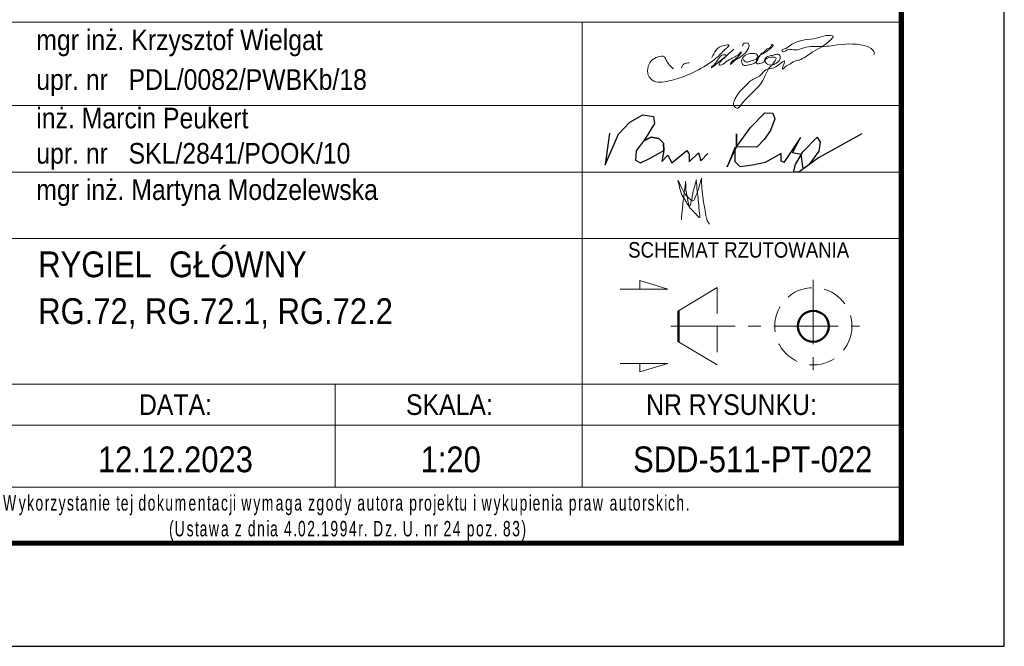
# Model space of a CAD drawing. Header units: millimetres. Extents: x 3528 to 4122, y 12044 to 12491.
# Tile 40 of 58: x 4026 to 4122, y 12044 to 12105. Entities that reach past the tile are written whole.
import ezdxf
from ezdxf.enums import TextEntityAlignment as Align

# ---------------------------------------------------------------- set-up
doc = ezdxf.new("R2010")
doc.units = ezdxf.units.MM
doc.header["$LTSCALE"] = 10
doc.linetypes.add('HIDDEN', pattern=[0.375, 0.25, -0.125])
doc.linetypes.add('MITTE', pattern=[2, 1.25, -0.25, 0.25, -0.25])
doc.layers.add('_FORMATKA', color=8, linetype='Continuous', plot=False)
for name, color, linetype, lineweight in [('_RAMKA', 7, 'Continuous', 35), ('PS_DIM', 4, 'Continuous', 13), ('PS_Hidden', 2, 'HIDDEN', 9), ('PS_MIDLINE', 5, 'MITTE', 13), ('PS_Pos', 1, 'Continuous', 15), ('PS_SOLID', 7, 'Continuous', 30), ('PS_TEXT', 3, 'Continuous', 18)]:
    doc.layers.add(name, color=color, linetype=linetype, lineweight=lineweight)
doc.layers.add('_tabelka', color=7, linetype='Continuous')
doc.styles.add('gil', font='txt', dxfattribs={"width": 0.9})

# ---------------------------------------------------------------- blocks, each defined once
blk = doc.blocks.new('A$C077725B1')
at = {"layer": 'PS_SOLID', "color": 5, "lineweight": 25}
for points in [[(26.25, 3.91), (21.8, 1.47), (19.81, 0), (19.26, 0), (19.47, 0.79), (20.21, 2.08), (21.68, 3.55), (21.99, 3.05), (21.86, 2.14), (20.81, 0.74), (20.25, 0.33), (20.03, 1.78), (19.17, 1.98), (19.96, 3.54), (18.27, 0.97), (18, 1.12), (18, 1.91), (16.37, 0.97), (15.05, 0.72), (13.81, 0.54), (13.29, 1.06), (13.29, 2.56), (12.47, 0.52), (13.42, 2.59), (13.42, 3.89), (13.42, 2.59), (14.85, 4.56), (16.34, 6.04), (17.15, 6.01), (17.36, 5.44), (16.89, 4.25), (16.25, 3.31), (15.51, 2.56), (13.42, 2.59)], [(0.45, 3.96), (0, 0.74), (1.35, 3.86), (2.53, 5.09), (3.87, 5.86), (4.96, 5.66), (5.03, 4.97), (4.09, 3.39), (3.17, 2.17), (3.12, 1.2), (3.6, 0.93), (4.61, 1.41), (5.99, 2.21), (5.97, 2.95), (5.49, 3.43), (4.71, 3.58), (3.95, 3.2), (4.71, 3.58), (5.49, 3.43), (5.97, 2.95), (5.99, 2.21), (5.79, 1.09), (6.4, 1.71), (6.83, 0.96), (8.36, 2.21), (8.58, 1.82), (8.58, 1.03), (9.53, 1.97), (9.77, 1.14), (10.51, 1.89)]]:
    blk.add_lwpolyline(points, dxfattribs=at)
blk = doc.blocks.new('tabela_rys')
at = {"layer": '_tabelka', "color": 251, "lineweight": 15}
for p, q in [((21.617, 58.324), (131.619, 58.324)), ((21.617, 58.324), (131.619, 58.324)), ((100.617, 58.324), (100.617, 37.331)), ((21.617, 50.244), (131.619, 50.244)), ((21.617, 43.788), (131.619, 43.788)), ((21.617, 37.331), (131.619, 37.331)), ((21.617, 37.331), (131.619, 37.331)), ((21.617, 37.331), (131.619, 37.331)), ((21.617, 37.331), (131.619, 37.331)), ((21.617, 37.331), (131.619, 37.331)), ((21.617, 37.331), (131.619, 37.331)), ((21.617, 37.331), (131.619, 37.331)), ((21.617, 37.331), (131.619, 37.331)), ((100.617, 37.331), (100.617, 13.22)), ((21.617, 23.22), (131.619, 23.22)), ((131.619, 23.22), (21.617, 23.22)), ((76.617, 23.22), (76.617, 13.22)), ((21.617, 19.22), (131.619, 19.22)), ((21.617, 13.22), (131.619, 13.22))]:
    blk.add_line(p, q, dxfattribs=at)
at = {"layer": '_tabelka', "color": 251, "lineweight": 30}
blk.add_lwpolyline([(131.619, 123.55), (21.617, 123.55), (21.617, 7.769), (131.619, 7.769)], close=True, dxfattribs=at)
at = {"layer": 'PS_DIM', "color": 5, "true_color": 0x1d16e9}
for points in [[(116.267, 54.778), (116.395, 54.557), (116.576, 54.452), (116.963, 54.556), (117.271, 54.638), (117.58, 54.816), (117.657, 55.105), (117.194, 55.297), (116.428, 55.092), (116.183, 54.847), (116.107, 54.564), (116.283, 54.147), (116.647, 54.147), (117.636, 54.623), (118.013, 55.277), (118.301, 55.444), (118.596, 55.738), (118.911, 55.92), (119.04, 56.143), (119.091, 56.157), (118.237, 55.303), (117.837, 55.072), (117.567, 54.605), (117.567, 54.35), (118.025, 54.35), (118.296, 54.506), (118.352, 54.716), (118.625, 54.99), (119.089, 55.114), (119.382, 55.193), (119.718, 55.193), (119.863, 54.941), (119.563, 54.422), (119.251, 54.241), (118.633, 54.241), (118.445, 54.429), (118.389, 54.638), (119.458, 54.796), (119.298, 54.519), (119.176, 54.309), (118.994, 54.126), (118.153, 52.671), (115.925, 50.15), (115.75, 49.975), (115.516, 50.038), (115.329, 50.361), (115.462, 50.857), (115.827, 51.49), (116.51, 52.173), (116.972, 52.634), (117.942, 53.195), (118.449, 53.702), (119.242, 53.914), (120.281, 54.514), (120.083, 53.776), (120.47, 54.094), (120.718, 54.237), (120.959, 54.377), (121.277, 54.56), (121.662, 54.663), (123.034, 55.455), (124.83, 56.691), (124.988, 56.964), (124.746, 57.028), (124.288, 57.028), (123.367, 56.781), (122.223, 56.609), (121.396, 56.387), (120.688, 55.978), (120.265, 55.734), (120.024, 55.595), (120.05, 55.499), (120.566, 55.638), (121.344, 55.638), (122.151, 55.854), (123.026, 55.971), (124.107, 55.971), (125.015, 56.083), (128.002, 56.083), (128.89, 55.57), (128.975, 55.254), (128.949, 55.228)], [(109.485, 53.8), (108.993, 54.292), (108.789, 54.646), (108.604, 54.966), (107.985, 54.966), (107.358, 54.604), (106.973, 53.574), (107.118, 53.035), (107.768, 52.545), (108.617, 52.545), (110.316, 53), (114.183, 55.371), (114.626, 55.814), (114.897, 56.085), (114.409, 56.085), (113.226, 54.901)], [(115.363, 55.7), (113.223, 53.93), (113.179, 53.905), (113.179, 53.979), (113.332, 54.132), (113.559, 54.359), (114.452, 55.166), (114.545, 55.141), (113.987, 54.42), (113.952, 54.18), (114.031, 54.159), (114.583, 54.477), (115.189, 54.827), (115.457, 54.982), (115.734, 55.142), (115.953, 55.361), (116.043, 55.451), (116.06, 55.385), (116.02, 55.285), (115.287, 54.609), (115.062, 54.384), (115.02, 54.227), (115.14, 54.347), (115.641, 54.75), (116.773, 55.824), (116.82, 55.998), (116.82, 56.171), (116.686, 56.304), (116.503, 56.304), (116.263, 56.24), (116.227, 56.108), (116.227, 56.003)], [(111.022, 54.376), (110.576, 54.311), (110.367, 54.141), (110.276, 53.863)], [(109.916, 42.985), (110.363, 42.101), (110.655, 41.594), (111.095, 41.154), (111.381, 40.989), (111.658, 41.467), (111.964, 42.251), (112.076, 42.757), (112.199, 43.186)], [(112.199, 43.186), (112.226, 42.5), (112.329, 41.377), (112.563, 40.056), (112.77, 39.097), (112.984, 38.727)], [(111.706, 43.01), (111.789, 41.967), (111.901, 41.032), (111.995, 40.027), (111.995, 39.379), (111.654, 39.72), (111.222, 40.152), (110.844, 40.684), (110.647, 41.025), (110.263, 41.69), (110.076, 42.333), (109.916, 42.985)], [(110.259, 39.14), (110.353, 40.274), (110.426, 40.937), (110.495, 41.467), (110.591, 42.258), (110.647, 42.752), (110.647, 42.895)], [(110.647, 42.895), (110.685, 42.379), (110.685, 42.144), (110.7, 41.974), (110.714, 41.904), (110.762, 41.676), (110.807, 41.474), (110.84, 41.291), (110.915, 40.879), (111.01, 40.526), (111.039, 40.474), (111.145, 40.656), (111.217, 40.95), (111.293, 41.275), (111.376, 41.81), (111.503, 42.257), (111.604, 42.655), (111.711, 43.027)]]:
    blk.add_spline(points, degree=3, dxfattribs=at)
at = {"layer": 'PS_Hidden'}
blk.add_line((113.733, 32.575), (113.733, 25.075), dxfattribs=at)
blk.add_circle((123.066, 28.825), 3.75, dxfattribs=at)
at = {"layer": 'PS_MIDLINE', "ltscale": 0.5}
for p, q in [((123.066, 33.325), (123.066, 24.325)), ((109.233, 28.825), (127.566, 28.825))]:
    blk.add_line(p, q, dxfattribs=at)
at = {"layer": 'PS_Pos'}
for p, q in [((109.983, 30.325), (113.733, 32.575)), ((113.733, 25.075), (109.983, 27.325))]:
    blk.add_line(p, q, dxfattribs=at)
at = {"layer": 'PS_Pos', "lineweight": 50}
blk.add_line((109.983, 27.325), (109.983, 30.325), dxfattribs=at)
at = {"layer": 'PS_SOLID', "lineweight": 50}
blk.add_line((109.983, 30.325), (109.983, 27.325), dxfattribs=at)
blk.add_circle((123.066, 28.825), 1.5, dxfattribs=at)
blk.add_circle((123.066, 28.825), 1.5, dxfattribs=at)
at = {"layer": 'PS_TEXT', "color": 7}
for p, q in [((108.951, 32.437), (106.217, 33.258)), ((106.217, 33.258), (106.217, 32.437)), ((108.951, 32.437), (104.304, 32.437)), ((108.951, 25.213), (104.304, 25.213)), ((108.951, 25.213), (106.217, 24.393)), ((106.217, 24.393), (106.217, 25.213))]:
    blk.add_line(p, q, dxfattribs=at)
at = {"layer": 'PS_Pos', "color": 7, "xscale": 0.9500000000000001, "yscale": 0.9500000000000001, "zscale": 0.9500000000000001}
blk.add_blockref('A$C077725B1', (102.85, 43.788), dxfattribs=at)
at = {"layer": '_tabelka', "color": 7, "style": 'gil', "width": 0.9}
for s, p in [('mgr inż. Krzysztof Wielgat', (47.601, 56.618)), ('upr. nr   PDL/0082/PWBKb/18 ', (47.601, 52.765)), ('inż. Marcin Peukert', (47.601, 49.029)), ('upr. nr   SKL/2841/POOK/10 ', (47.601, 45.609)), ('mgr inż. Martyna Modzelewska', (47.601, 42.082))]:
    blk.add_text(s, height=2, dxfattribs=at).set_placement(p, align=Align.MIDDLE_LEFT)
at = {"layer": '_tabelka', "color": 251, "style": 'gil', "width": 0.9}
for s, p in [('DATA:', (61.116, 21.22)), ('SKALA:', (87.725, 21.22)), ('NR RYSUNKU:', (115.118, 21.22))]:
    blk.add_text(s, height=2, dxfattribs=at).set_placement(p, align=Align.MIDDLE)
at = {"layer": '_tabelka', "color": 7, "lineweight": 13, "insert": (22.628, 10.21), "char_height": 1.5, "attachment_point": 4, "style": 'gil'}
blk.add_mtext_dynamic_manual_height_columns('\\pi19.101;{\\W0.7;\\T1.2;Wykorzystanie tej dokumentacji wymaga zgody autora projektu i wykupienia praw autorskich.\\P\\pi35.865;(Ustawa z dnia 4.02.1994r. Dz. U. nr 24 poz. 83)}', width=107.59362, gutter_width=12.5, heights=[0], dxfattribs=at)
at = {"layer": '_tabelka', "color": 7, "style": 'gil', "width": 0.9}
for p in [(47.788, 34.834), (47.788, 30.292), (47.788, 26.062)]:
    blk.add_attdef('NAZWA_RYS:', text='', height=2.5, dxfattribs=at).set_placement(p, align=Align.MIDDLE_LEFT)
blk.add_attdef('FORMAT', text='', height=2.5, dxfattribs=at).set_placement((33.116, 15.911), align=Align.MIDDLE)
at = {"layer": '_tabelka', "color": 7, "style": 'gil', "width": 0.9, "flags": 8}
for tag, p in [('DATA', (61.115, 15.911)), ('SKALA', (87.85, 15.911)), ('NR_RYSUNKU', (117.184, 15.911))]:
    blk.add_attdef(tag, text='', height=2.5, dxfattribs=at).set_placement(p, align=Align.MIDDLE)
at = {"layer": 'PS_TEXT', "color": 7, "insert": (100.878, 36.983), "char_height": 1.5, "width": 31.00282, "attachment_point": 1, "style": 'gil'}
blk.add_mtext('\\pi4.2099;SCHEMAT RZUTOWANIA', dxfattribs=at)

msp = doc.modelspace()

# ---------------------------------------------------------------- linework, layer by layer
at = {"layer": '_FORMATKA', "lineweight": -3}
msp.add_lwpolyline([(3527.638, 12044.057), (4121.638, 12044.057), (4121.638, 12464.057), (3527.638, 12464.057)], close=True, dxfattribs=at)
at = {"layer": '_RAMKA', "lineweight": -3, "const_width": 0.5}
msp.add_lwpolyline([(3557.638, 12054.057), (4111.638, 12054.057), (4111.638, 12454.057), (3557.638, 12454.057)], close=True, dxfattribs=at)

# ---------------------------------------------------------------- block references
at = {"layer": 'PS_DIM', "color": 7}
ref = msp.add_blockref('tabela_rys', (3980.019, 12046.288), dxfattribs=at)
ref.add_attrib('DATA', '12.12.2023', dxfattribs={"layer": '_tabelka', "color": 7, "height": 2.5, "style": 'gil', "width": 0.9, "flags": 8}).set_placement((4041.134, 12062.199), align=Align.MIDDLE)
ref.add_attrib('SKALA', '1:20', dxfattribs={"layer": '_tabelka', "color": 7, "height": 2.5, "style": 'gil', "width": 0.9, "flags": 8}).set_placement((4067.869, 12062.199), align=Align.MIDDLE)
ref.add_attrib('NR_RYSUNKU', 'SDD-511-PT-022', dxfattribs={"layer": '_tabelka', "color": 7, "height": 2.5, "style": 'gil', "width": 0.9, "flags": 8}).set_placement((4097.203, 12062.199), align=Align.MIDDLE)
ref.add_attrib('NAZWA_RYS:', 'RYGIEL  GŁÓWNY ', dxfattribs={"layer": '_tabelka', "color": 7, "height": 2.5, "style": 'gil', "width": 0.9}).set_placement((4027.807, 12081.122), align=Align.MIDDLE_LEFT)
ref.add_attrib('NAZWA_RYS:', 'RG.72, RG.72.1, RG.72.2', dxfattribs={"layer": '_tabelka', "color": 7, "height": 2.5, "style": 'gil', "width": 0.9}).set_placement((4027.807, 12076.58), align=Align.MIDDLE_LEFT)

doc.saveas('drawing.dxf')
